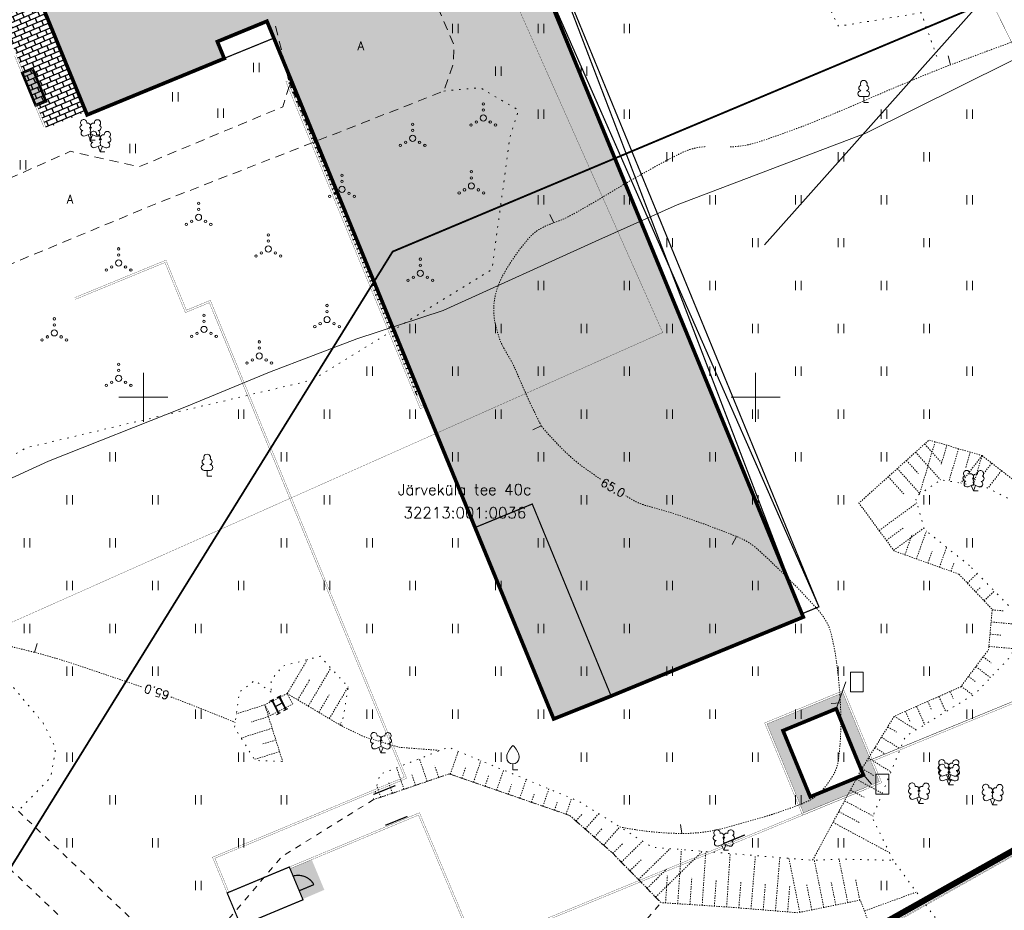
# Model space of a CAD drawing. Header units: metres. Extents: x 685671 to 686635, y 6588408 to 6589199.
# Tile 12 of 34: x 685890 to 685970, y 6588708 to 6588781. Entities that reach past the tile are written whole.
import ezdxf
from ezdxf.enums import TextEntityAlignment as Align

# ---------------------------------------------------------------- set-up
doc = ezdxf.new("R2010")
doc.units = ezdxf.units.M
for name, pattern in [('DASHED2', [0.375, 0.25, -0.125]), ('DASHEDX2', [1.5, 1, -0.5]), ('Kohtla-Järve PPA ühishoone G20$0$ASFBET', [2.5, 1.5, -1]), ('Kohtla-Järve PPA ühishoone G20$0$HOONEKP', [0.02001, 0.01, -1e-05, 0.01]), ('Kohtla-Järve PPA ühishoone G20$0$ISOPOHI', [0.02001, 0.01, -1e-05, 0.01]), ('Kohtla-Järve PPA ühishoone G20$0$KATASTRIPIIR', [7, 4, -1, 1, -1]), ('Kohtla-Järve PPA ühishoone G20$0$KOLVIK', [1.25, 0.25, -1]), ('Kohtla-Järve PPA ühishoone G20$0$KRUUSKILL', [2, 1, -1]), ('Kohtla-Järve PPA ühishoone G20$0$NOLVAALL', [1.2, 0.2, -1]), ('Kohtla-Järve PPA ühishoone G20$0$NOLVAKRIIPS', [0.02001, 0.01, -1e-05, 0.01]), ('Kohtla-Järve PPA ühishoone G20$0$NOLVAPEAL', [0.02001, 0.01, -1e-05, 0.01])]:
    doc.linetypes.add(name, pattern=pattern)
for name, color, linetype, lineweight in [('CON_aed', 104, 'Continuous', 5), ('CON_nurgapunktid', 7, 'Continuous', 9), ('Kohtla-Järve PPA ühishoone G20$0$HALJASTUS', 250, 'Continuous', 13), ('Kohtla-Järve PPA ühishoone G20$0$HOONE', 250, 'Continuous', 13), ('Kohtla-Järve PPA ühishoone G20$0$HORISONTAAL-EH2000', 250, 'Continuous', 13), ('Kohtla-Järve PPA ühishoone G20$0$KPKAABEL', 250, 'Continuous', 13), ('Kohtla-Järve PPA ühishoone G20$0$PIIR', 224, 'Continuous', 13), ('Kohtla-Järve PPA ühishoone G20$0$PUU', 250, 'Continuous', 13), ('Kohtla-Järve PPA ühishoone G20$0$RELJEEF', 250, 'Continuous', 13), ('Kohtla-Järve PPA ühishoone G20$0$SITRASS', 250, 'Continuous', 13), ('Kohtla-Järve PPA ühishoone G20$0$TEE', 250, 'Continuous', 13), ('Kohtla-Järve PPA ühishoone G20$0$VORK', 250, 'Continuous', 13)]:
    doc.layers.add(name, color=color, linetype=linetype, lineweight=lineweight)
for name, color, linetype in [('CON_betoontakistus', 252, 'Continuous'), ('CON_haljasala', 81, 'Continuous'), ('CON_hoone', 7, 'Continuous'), ('CON_kõnnitee', 51, 'Continuous'), ('CON_sõidutee_äärekivi_8cm', 1, 'Continuous')]:
    doc.layers.add(name, color=color, linetype=linetype)
doc.styles.add('Kohtla-Järve PPA ühishoone G20$0$romanc', font='romanc.shx')
doc.styles.add('Kohtla-Järve PPA ühishoone G20$0$romans', font='romans.shx')
doc.linetypes.add('Kohtla-Järve PPA ühishoone G20$0$-S-', pattern='A,10,-1.5,["S",Kohtla-Järve PPA ühishoone G20$0$romans,S=1.4,R=0,X=-0.7,Y=-0.7],-1.5,10,-3', length=26)
doc.linetypes.add('Kohtla-Järve PPA ühishoone G20$0$EP_KBL', pattern='A,8,-2,[138,mkm.shx,S=1,R=0,X=0,Y=0],1,[138,mkm.shx,S=1,R=0,X=0,Y=0],4,[138,mkm.shx,S=1,R=180,X=0,Y=0],1,[138,mkm.shx,S=1,R=180,X=0,Y=0],-2', length=18)
pattern_1 = [(23, (0, 0), (-0.158793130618, 0.374093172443), []), (113, (0, 0), (-0.53288630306, 0.215300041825), [0.4064, -0.4064])]

# ---------------------------------------------------------------- blocks, each defined once
blk = doc.blocks.new('Kohtla-Järve PPA ühishoone G20$0$LEHTP2')
at = {"layer": 'Kohtla-Järve PPA ühishoone G20$0$PUU', "linetype": 'Continuous'}
for p, q in [((-0.88, 0.67), (0.01, 1.02)), ((0, 0), (-0.35, 0.88)), ((0, 0), (0.36, 0.88)), ((0.76, 0), (0, 0)), ((0.01, 1.02), (0.89, 0.66))]:
    blk.add_line(p, q, dxfattribs=at)
at = {"layer": 'Kohtla-Järve PPA ühishoone G20$0$PUU', "linetype": 'Continuous', "flags": 128}
blk.add_lwpolyline([(0.01, 2.01), (-0.03, 1.86), (-0.03, 1.82), (-0.01, 1.76), (0.03, 1.69), (0.04, 1.65), (0.01, 1.58), (-0.04, 1.48), (-0.05, 1.43), (-0.04, 1.4), (-0.02, 1.34), (0.05, 1.22), (0.06, 1.18), (0.05, 1.14), (0.02, 1.07), (0.01, 1.02)], dxfattribs=at)
at = {"layer": 'Kohtla-Järve PPA ühishoone G20$0$PUU', "linetype": 'Continuous'}
for centre, radius, start, end in [((-1.11, 2.83), 0.512, 111.5027, 232.5173), ((-1.11, 2.83), 0.512, 350.4856, 111.5002), ((1.16, 2.81), 0.512, 67.6168, 188.6314), ((1.16, 2.81), 0.512, 306.5997, 67.6143), ((-1.26, 2.01), 0.448, 111.4304, 274.4987), ((-0.44, 2.33), 0.448, 308.5041, 111.5725), ((0.01, 1.53), 0.475, 66.7655, 111.5015), ((0.48, 2.32), 0.45, 67.7016, 230.5126), ((1.29, 1.99), 0.448, 264.6183, 67.6866), ((-1.05, 1.12), 0.475, 111.5014, 291.5004), ((1.07, 1.1), 0.475, 247.6166, 67.6155)]:
    blk.add_arc(centre, radius, start, end, dxfattribs=at)
blk = doc.blocks.new('Kohtla-Järve PPA ühishoone G20$0$VILJA1')
at = {"layer": 'Kohtla-Järve PPA ühishoone G20$0$PUU', "linetype": 'Continuous'}
for p, q in [((0, 0), (0, 1)), ((0.8, 0), (0, 0))]:
    blk.add_line(p, q, dxfattribs=at)
at = {"layer": 'Kohtla-Järve PPA ühishoone G20$0$PUU', "linetype": 'Continuous', "flags": 128}
for points in [[(-1, 2), (-1, 2.3), (-0.98, 2.43), (-0.91, 2.69), (-0.79, 2.93), (-0.5, 3.4), (-0.18, 3.81), (0, 4)], [(1, 2), (1, 2.3), (0.98, 2.43), (0.91, 2.69), (0.79, 2.93), (0.5, 3.4), (0.18, 3.81), (0, 4)]]:
    blk.add_lwpolyline(points, dxfattribs=at)
at = {"layer": 'Kohtla-Järve PPA ühishoone G20$0$PUU', "linetype": 'Continuous'}
blk.add_arc((0, 2), 1, 180, 0, dxfattribs=at)
blk = doc.blocks.new('Kohtla-Järve PPA ühishoone G20$0$LEHTP1')
at = {"layer": 'Kohtla-Järve PPA ühishoone G20$0$PUU', "linetype": 'Continuous'}
for p, q in [((0.48, 0.95), (-0.48, 0.95)), ((0, 0), (0, 0.95)), ((0.76, 0), (0, 0))]:
    blk.add_line(p, q, dxfattribs=at)
for centre, radius, start, end in [((0, 3.04), 0.554, 332.5799, 207.4201), ((-0.47, 1.42), 0.475, 90.0016, 269.3953), ((-0.34, 2.35), 0.465, 109.0217, 253.1415), ((0.34, 2.35), 0.465, 286.8508, 70.9859), ((0.47, 1.42), 0.475, 270.6047, 89.9984)]:
    blk.add_arc(centre, radius, start, end, dxfattribs=at)
blk = doc.blocks.new('Kohtla-Järve PPA ühishoone G20$0$VKORIS')
at = {"color": 0, "linetype": 'Continuous'}
for p, q in [((0, 4), (0, -4)), ((-4, 0), (4, 0))]:
    blk.add_line(p, q, dxfattribs=at)
blk = doc.blocks.new('Kohtla-Järve PPA ühishoone G20$0$HEIN')
at = {"color": 0, "linetype": 'Continuous'}
for p, q in [((-0.46, 0.76), (-0.46, -0.76)), ((0.46, 0.76), (0.46, -0.76))]:
    blk.add_line(p, q, dxfattribs=at)
blk = doc.blocks.new('Kohtla-Järve PPA ühishoone G20$0$VQSA')
at = {"color": 0, "linetype": 'Continuous'}
for centre, radius in [((0, 2.3), 0.2), ((0, 0), 0.5), ((0, 1.3), 0.2), ((-2, -1.15), 0.2), ((-1.13, -0.65), 0.2), ((1.13, -0.65), 0.2), ((2, -1.15), 0.2)]:
    blk.add_circle(centre, radius, dxfattribs=at)
blk = doc.blocks.new('Kohtla-Järve PPA ühishoone G20$0$ISOJ')
at = {"color": 0}
blk.add_line((0, 0), (0, 1.5), dxfattribs=at)
blk = doc.blocks.new('Kohtla-Järve PPA ühishoone G20')
at = {"layer": 'Kohtla-Järve PPA ühishoone G20$0$HALJASTUS', "linetype": 'Kohtla-Järve PPA ühishoone G20$0$KOLVIK', "ltscale": 0.5, "flags": 128}
for points in [[(685941.062, 6588815.758), (685947.355, 6588803.269), (685951.823, 6588790.538), (685956.765, 6588780.286), (685963.533, 6588781.386), (685964.904, 6588777.527)], [(685924.543, 6588774.999), (685927.488, 6588775.277), (685930.644, 6588773.433), (685929.945, 6588771.278), (685928.474, 6588760.435), (685913.783, 6588751.4), (685890.435, 6588745.864), (685883.985, 6588742.212), (685883.367, 6588737.639), (685884.99, 6588731.541), (685891.807, 6588723.403), (685892.836, 6588721.347), (685892.436, 6588718.949), (685889.765, 6588716.221)]]:
    blk.add_lwpolyline(points, dxfattribs=at)
at = {"layer": 'Kohtla-Järve PPA ühishoone G20$0$HOONE', "linetype": 'Kohtla-Järve PPA ühishoone G20$0$HOONEKP', "ltscale": 0.5, "flags": 128}
blk.add_lwpolyline([(685910.368, 6588724.007), (685912.203, 6588724.947), (685911.747, 6588725.792), (685911.747, 6588725.792), (685909.92, 6588724.873)], close=True, dxfattribs=at)
at = {"layer": 'Kohtla-Järve PPA ühishoone G20$0$HORISONTAAL-EH2000', "linetype": 'Kohtla-Järve PPA ühishoone G20$0$ISOPOHI', "ltscale": 0.5, "flags": 128}
for points in [[(685947.932, 6588770.43, 0.071211), (685950.516, 6588770.926, 0.003984), (685953.029, 6588771.814, 0.00778), (685954.305, 6588772.299, 0.008419), (685959.148, 6588774.323, -0.007195), (685964.81, 6588776.704, -0.006696), (685965.916, 6588777.134, -0.000624), (685977.862, 6588781.572, -0.019735), (685983.995, 6588783.571, -0.011372), (685994.828, 6588786.369)], [(685932.493, 6588747.651, 0.00488), (685931.744, 6588749.196, -0.009733), (685931.376, 6588749.974, -0.006653), (685930.743, 6588751.435, 0.008796), (685930.259, 6588752.538, 0.032411), (685929.848, 6588753.298, -0.024655), (685929.293, 6588754.288, -0.037679), (685929.061, 6588754.86, -0.020033), (685928.75, 6588755.978, -0.07515), (685928.627, 6588757.485, -0.071445), (685928.961, 6588759.039, -0.034358), (685929.373, 6588759.954, -0.024087), (685930.109, 6588761.181, -0.033435), (685931.529, 6588763.03, -0.076714), (685932.312, 6588763.685, -0.055422), (685933.53, 6588764.247, 0.04625), (685934.999, 6588764.892, 0.00934), (685938.111, 6588766.694, -0.008835), (685941.399, 6588768.603, -0.005126), (685942.72, 6588769.321, -0.006092), (685943.844, 6588769.9, -0.101978), (685945.956, 6588770.462, 0.104246)], [(685937.348, 6588743.299, -0.001098), (685936.023, 6588744.232, -0.038548), (685934.516, 6588745.482, -0.025431), (685932.493, 6588747.651)], [(685938.908, 6588714.912, 0.048849), (685943.979, 6588714.374, 0.069498), (685947.542, 6588714.842, 0.002639), (685950.692, 6588715.729, 0.010113), (685951.508, 6588715.982, 0.010061), (685953.594, 6588716.721, 0.025741), (685954.388, 6588717.068, 0.071578), (685955.122, 6588717.577, 0.050045), (685955.963, 6588718.534, 0.03045), (685956.396, 6588719.223, 0.045032), (685956.615, 6588719.729, 0.048834), (685956.783, 6588720.473, 0.019906), (685956.941, 6588722.335, 0.024713), (685956.929, 6588725.036, 0.019885), (685956.614, 6588728.376, 0.029796), (685956.144, 6588730.784, 0.070639), (685955.745, 6588731.743, 0.049623), (685955.024, 6588732.723, 0.015426), (685952.322, 6588735.544, 0.008353), (685950.188, 6588737.57, 0.036573), (685949.66, 6588737.987, 0.054064), (685948.453, 6588738.628, 0.014507), (685943.684, 6588740.376, 0.01874), (685941.264, 6588741.085, -0.049771), (685940.37, 6588741.408, -0.022487), (685939.739, 6588741.745, -0.00243), (685939.397, 6588741.951, -0.008289)], [(685875.67, 6588727.538, -0.084099), (685876.982, 6588729.527, -0.14486), (685878.191, 6588730.239, -0.034722), (685880.523, 6588730.651, -0.045925), (685882.315, 6588730.675, -0.011241), (685885.76, 6588730.328, -0.02327), (685887.409, 6588730.045, -0.009406), (685891.095, 6588729.163, -0.012834), (685893.765, 6588728.396, -0.005104), (685894.784, 6588728.064, -0.00067), (685899.932, 6588726.319, -0.010189)], [(685902.247, 6588725.515, -0.004806), (685903.271, 6588725.13, -0.005183), (685907.505, 6588723.439)]]:
    blk.add_lwpolyline(points, format="xyb", dxfattribs=at)
blk.add_lwpolyline([(685916.197, 6588723.152), (685917.996, 6588722.28), (685920.884, 6588721.412), (685924.25, 6588721.152)], dxfattribs=at)
at = {"layer": 'Kohtla-Järve PPA ühishoone G20$0$KPKAABEL', "linetype": 'Kohtla-Järve PPA ühishoone G20$0$EP_KBL', "ltscale": 0.5, "flags": 128}
blk.add_lwpolyline([(685858.12, 6588715.185), (685867.609, 6588720.652), (685874.746, 6588724.383), (685876.984, 6588726.246), (685876.934, 6588729.18), (685874.621, 6588732.289), (685874, 6588735.57), (685875.07, 6588736.863), (685880.539, 6588739.426), (685892.25, 6588744.77), (685903.387, 6588749.172), (685910.301, 6588752.031), (685917.434, 6588754.766), (685924.473, 6588757.078), (685937.203, 6588762.848), (685943.59, 6588765.707), (685959.008, 6588771.547), (685974.594, 6588779.281), (685999.017, 6588790.3)], dxfattribs=at)
at = {"layer": 'Kohtla-Järve PPA ühishoone G20$0$PIIR', "color": 1, "linetype": 'Kohtla-Järve PPA ühishoone G20$0$KATASTRIPIIR', "ltscale": 0.5, "const_width": 0.02, "flags": 128}
for points in [[(685915.31, 6588816.21), (685942.42, 6588755.28), (685873.59, 6588724.65), (685883.45, 6588706.73), (685902.46, 6588674.01), (686010.65, 6588734.9), (685998.24, 6588760.11), (685960.71, 6588836.42), (685915.31, 6588816.21)], [(685835.53, 6588780.71), (685867.66, 6588721.37), (685873.59, 6588724.65), (685942.42, 6588755.28), (685915.31, 6588816.21), (685835.53, 6588780.71)]]:
    blk.add_lwpolyline(points, dxfattribs=at)
blk.add_lwpolyline([(685800.95, 6588616.43), (685918.33, 6588408.05), (685972.15, 6588410.14), (686022.9, 6588411.8), (686045.39, 6588414.3), (686115.8, 6588424.7), (686159.62, 6588431.17), (686144.11, 6588454.14), (686118.77, 6588491.66), (686014.07, 6588665.35), (686102.32, 6588706.02), (686071.52, 6588769.27), (686010.65, 6588734.9), (685902.48, 6588673.83), (685845.18, 6588641.42)], close=True, dxfattribs=at)
at = {"layer": 'Kohtla-Järve PPA ühishoone G20$0$RELJEEF', "linetype": 'Kohtla-Järve PPA ühishoone G20$0$NOLVAKRIIPS', "ltscale": 0.5}
for p, q in [((685964.666, 6588746.362), (685963.396, 6588742.076)), ((685963.813, 6588746.179), (685965.245, 6588744.586)), ((685965.625, 6588746.078), (685965.165, 6588744.528)), ((685963.069, 6588745.51), (685965.102, 6588743.25)), ((685966.583, 6588745.794), (685965.799, 6588743.146)), ((685968.501, 6588745.226), (685966.765, 6588742.979)), ((685967.542, 6588745.51), (685967.166, 6588744.242)), ((685968.501, 6588745.226), (685967.783, 6588742.802)), ((685962.326, 6588744.841), (685963.298, 6588743.76)), ((685969.292, 6588744.615), (685968.586, 6588743.7)), ((685960.839, 6588743.504), (685962.099, 6588742.102)), ((685961.582, 6588744.172), (685963.44, 6588742.106)), ((685970.084, 6588744.003), (685968.981, 6588742.575)), ((685960.093, 6588739.109), (685963.17, 6588741.365)), ((685960.685, 6588738.302), (685962.074, 6588739.321)), ((685961.276, 6588737.496), (685963.756, 6588739.315)), ((685962.195, 6588737.128), (685962.802, 6588738.827)), ((685963.137, 6588736.792), (685963.951, 6588739.069)), ((685964.078, 6588736.455), (685964.427, 6588737.431)), ((685965.02, 6588736.118), (685965.602, 6588737.746)), ((685965.961, 6588735.782), (685966.194, 6588736.433)), ((685967.291, 6588734.825), (685968.108, 6588735.598)), ((685967.978, 6588734.099), (685968.394, 6588734.492)), ((685968.665, 6588733.372), (685969.51, 6588734.172)), ((685969.33, 6588732.638), (685970.256, 6588732.554)), ((685969.24, 6588731.642), (685971.176, 6588731.467)), ((685969.15, 6588730.646), (685970.116, 6588730.559)), ((685969.06, 6588729.65), (685970.987, 6588729.476)), ((685911.747, 6588725.792), (685913.396, 6588728.571)), ((685968.589, 6588728.8), (685969.238, 6588728.315)), ((685913.467, 6588724.772), (685915.314, 6588727.884)), ((685967.99, 6588728), (685969.194, 6588727.099)), ((685912.607, 6588725.282), (685913.607, 6588726.967)), ((685967.391, 6588727.199), (685967.946, 6588726.784)), ((685915.187, 6588723.751), (685916.728, 6588726.349)), ((685965.896, 6588725.97), (685966.145, 6588725.408)), ((685966.792, 6588726.398), (685967.752, 6588725.68)), ((685914.327, 6588724.261), (685915.174, 6588725.689)), ((685964.068, 6588725.158), (685964.372, 6588724.474)), ((685964.982, 6588725.564), (685965.535, 6588724.318)), ((685909.92, 6588724.873), (685907.6, 6588724.144)), ((685962.24, 6588724.346), (685962.598, 6588723.54)), ((685963.154, 6588724.752), (685963.816, 6588723.262)), ((685910.22, 6588723.919), (685908.836, 6588723.484)), ((685916.047, 6588723.241), (685916.163, 6588723.436)), ((685961.329, 6588723.938), (685963.116, 6588722.832)), ((685910.519, 6588722.965), (685907.985, 6588722.169)), ((685960.803, 6588723.087), (685961.503, 6588722.654)), ((685910.819, 6588722.011), (685909.675, 6588721.651)), ((685960.277, 6588722.237), (685961.822, 6588721.281)), ((685911.119, 6588721.057), (685909.075, 6588720.415)), ((685925.071, 6588719.208), (685925.717, 6588721.084)), ((685959.751, 6588721.386), (685960.596, 6588720.864)), ((685923.177, 6588718.624), (685922.547, 6588720.478)), ((685926.962, 6588718.557), (685927.568, 6588720.317)), ((685959.225, 6588720.535), (685961.059, 6588719.402)), ((685921.284, 6588717.98), (685920.685, 6588719.742)), ((685924.124, 6588718.946), (685923.801, 6588719.896)), ((685926.016, 6588718.882), (685926.329, 6588719.792)), ((685928.853, 6588717.906), (685929.419, 6588719.549)), ((685958.699, 6588719.685), (685959.688, 6588719.074)), ((685920.337, 6588717.658), (685920.045, 6588718.516)), ((685922.231, 6588718.302), (685921.923, 6588719.206)), ((685927.907, 6588718.231), (685928.2, 6588719.082)), ((685930.744, 6588717.254), (685931.27, 6588718.781)), ((685958.221, 6588718.807), (685960.352, 6588717.662)), ((685919.39, 6588717.336), (685919.071, 6588718.274)), ((685929.798, 6588717.58), (685930.071, 6588718.372)), ((685932.635, 6588716.603), (685933.12, 6588718.013)), ((685957.748, 6588717.926), (685958.86, 6588717.328)), ((685931.689, 6588716.929), (685931.942, 6588717.663)), ((685933.58, 6588716.277), (685933.813, 6588716.953)), ((685934.526, 6588715.952), (685934.971, 6588717.245)), ((685957.275, 6588717.045), (685959.594, 6588715.799)), ((685956.801, 6588716.164), (685958.489, 6588715.257)), ((685935.337, 6588715.395), (685935.834, 6588715.96)), ((685936.087, 6588714.734), (685937.19, 6588715.988)), ((685956.328, 6588715.283), (685960.931, 6588712.811)), ((685936.838, 6588714.073), (685937.444, 6588714.762)), ((685937.589, 6588713.413), (685938.908, 6588714.912)), ((685939.039, 6588712.037), (685940.778, 6588713.741)), ((685938.339, 6588712.752), (685939.123, 6588713.519)), ((685940.439, 6588710.609), (685943.017, 6588713.136)), ((685941.839, 6588709.18), (685945.655, 6588712.92)), ((685943.646, 6588708.638), (685943.942, 6588713.06)), ((685945.641, 6588708.504), (685945.935, 6588712.897)), ((685939.739, 6588711.323), (685940.719, 6588712.283)), ((685947.637, 6588708.371), (685947.929, 6588712.734)), ((685949.631, 6588708.213), (685949.987, 6588712.566)), ((685951.624, 6588708.05), (685951.981, 6588712.403)), ((685953.614, 6588707.936), (685952.727, 6588712.342)), ((685955.575, 6588708.331), (685954.798, 6588712.19)), ((685957.536, 6588708.726), (685956.82, 6588712.279)), ((685941.139, 6588709.895), (685942.737, 6588711.461)), ((685942.648, 6588708.704), (685942.797, 6588710.923)), ((685944.644, 6588708.571), (685944.791, 6588710.775)), ((685946.639, 6588708.437), (685946.786, 6588710.627)), ((685948.634, 6588708.295), (685948.812, 6588710.471)), ((685958.516, 6588708.923), (685958.18, 6588710.59)), ((685950.627, 6588708.131), (685950.806, 6588710.308)), ((685952.621, 6588707.968), (685952.799, 6588710.145)), ((685954.595, 6588708.133), (685954.179, 6588710.195)), ((685956.555, 6588708.528), (685956.182, 6588710.382)), ((685958.891, 6588708.041), (685963.143, 6588709.593))]:
    blk.add_line(p, q, dxfattribs=at)
at = {"layer": 'Kohtla-Järve PPA ühishoone G20$0$RELJEEF', "linetype": 'Kohtla-Järve PPA ühishoone G20$0$NOLVAPEAL', "ltscale": 0.5, "flags": 128}
for points in [[(685966.604, 6588735.552), (685961.315, 6588737.443), (685958.447, 6588741.353), (685964.178, 6588746.507), (685968.501, 6588745.226)], [(685968.501, 6588745.226), (685977.718, 6588738.107)], [(685954.664, 6588712.184), (685958.648, 6588719.602), (685961.332, 6588723.943), (685966.758, 6588726.353), (685969.037, 6588729.399), (685969.333, 6588732.666), (685966.604, 6588735.552)], [(685911.747, 6588725.792), (685916.197, 6588723.152)], [(685909.92, 6588724.873), (685911.369, 6588720.261)], [(685918.773, 6588717.126), (685924.984, 6588719.238), (685934.818, 6588715.851), (685938.331, 6588712.76), (685942.281, 6588708.729), (685948.02, 6588708.345), (685953.441, 6588707.901), (685958.565, 6588708.933), (685960.636, 6588703.261), (685962.736, 6588696.446), (685958.932, 6588690.833)]]:
    blk.add_lwpolyline(points, dxfattribs=at)
at = {"layer": 'Kohtla-Järve PPA ühishoone G20$0$RELJEEF', "linetype": 'Kohtla-Järve PPA ühishoone G20$0$NOLVAALL', "ltscale": 0.5, "flags": 128}
for points in [[(685967.472, 6588736.246), (685963.789, 6588739.199), (685963.037, 6588741.829), (685965.121, 6588743.263), (685968.922, 6588742.605), (685977.718, 6588738.107)], [(685961.24, 6588712.181), (685959.537, 6588715.658), (685962.232, 6588722.289), (685967.983, 6588725.822), (685970.936, 6588728.934), (685971.263, 6588732.388), (685967.472, 6588736.246)], [(685918.773, 6588717.126), (685919.312, 6588719.199), (685924.918, 6588721.416), (685935.594, 6588716.987), (685941.555, 6588713.255), (685954.664, 6588712.184), (685956.805, 6588712.279), (685961.24, 6588712.181), (685967.039, 6588704.298), (685967.292, 6588694.598)]]:
    blk.add_lwpolyline(points, dxfattribs=at)
at = {"layer": 'Kohtla-Järve PPA ühishoone G20$0$RELJEEF', "linetype": 'Kohtla-Järve PPA ühishoone G20$0$NOLVAALL', "lineweight": 0, "ltscale": 0.5, "flags": 128}
for points in [[(685916.197, 6588723.152), (685916.74, 6588726.336), (685914.43, 6588728.844), (685911.382, 6588728.04), (685910.441, 6588726.915), (685910.433, 6588725.912)], [(685910.433, 6588725.912), (685909.092, 6588726.868), (685907.839, 6588725.915), (685907.45, 6588723.03), (685909.128, 6588720.329), (685911.369, 6588720.261)]]:
    blk.add_lwpolyline(points, dxfattribs=at)
at = {"layer": 'Kohtla-Järve PPA ühishoone G20$0$SITRASS', "linetype": 'Kohtla-Järve PPA ühishoone G20$0$-S-', "ltscale": 0.5, "const_width": 0.15, "flags": 128}
blk.add_lwpolyline([(685872.641, 6588692.402), (685884.422, 6588703.942), (685907.753, 6588741.574), (685920.361, 6588761.887), (685997.105, 6588794.086)], dxfattribs=at)
at = {"layer": 'Kohtla-Järve PPA ühishoone G20$0$TEE', "linetype": 'Kohtla-Järve PPA ühishoone G20$0$ASFBET', "ltscale": 0.5, "flags": 128}
for points in [[(685920.168, 6588785.214), (685922.502, 6588785.427), (685925.358, 6588778.776), (685925.317, 6588777.253), (685924.543, 6588774.999), (685915.889, 6588771.596), (685901.19, 6588765.862), (685889.682, 6588761.089), (685879.567, 6588756.395), (685877.518, 6588753.654), (685876.904, 6588748.211), (685873.876, 6588746.078), (685868.703, 6588745.798), (685866.91, 6588745.067), (685865.882, 6588743.537), (685866.237, 6588742.034), (685869.881, 6588734.183)], [(685882.732, 6588761.868), (685885.946, 6588763.032), (685888.406, 6588764.145), (685888.8, 6588767.742), (685894.053, 6588770.079), (685899.644, 6588768.813), (685911.38, 6588773.709), (685911.96, 6588775.532), (685910.788, 6588780.342)]]:
    blk.add_lwpolyline(points, dxfattribs=at)
at = {"layer": 'Kohtla-Järve PPA ühishoone G20$0$TEE', "linetype": 'Kohtla-Järve PPA ühishoone G20$0$KRUUSKILL', "ltscale": 0.5, "flags": 128}
blk.add_lwpolyline([(685869.881, 6588734.183), (685877.172, 6588725.814), (685883.409, 6588720.516), (685889.765, 6588716.221), (685900.287, 6588706.187), (685904.414, 6588704.349), (685911.307, 6588712.485), (685918.773, 6588717.126), (685924.984, 6588719.238), (685934.818, 6588715.851), (685938.331, 6588712.76), (685942.281, 6588708.729), (685938.154, 6588703.846), (685932.224, 6588701.814), (685923.542, 6588701.744), (685906.865, 6588693.997), (685900.913, 6588700.061), (685897.413, 6588703.602), (685887.464, 6588713.028), (685888.664, 6588709.851)], dxfattribs=at)
at = {"layer": 'Kohtla-Järve PPA ühishoone G20$0$HALJASTUS', "xscale": 0.5, "yscale": 0.5, "zscale": 0.5}
for p in [(685925.487, 6588780.117), (685932.487, 6588780.117), (685939.487, 6588780.117), (685928.987, 6588776.617), (685935.987, 6588776.617), (685932.487, 6588773.117), (685939.487, 6588773.117), (685960.487, 6588773.117), (685967.487, 6588773.117), (685942.987, 6588769.617), (685956.987, 6588769.617), (685963.987, 6588769.617), (685932.487, 6588766.117), (685939.487, 6588766.117), (685946.487, 6588766.117), (685953.487, 6588766.117), (685960.487, 6588766.117), (685967.487, 6588766.117), (685942.987, 6588762.617), (685949.987, 6588762.617), (685956.987, 6588762.617), (685963.987, 6588762.617), (685932.487, 6588759.117), (685939.487, 6588759.117), (685946.487, 6588759.117), (685953.487, 6588759.117), (685960.487, 6588759.117), (685967.487, 6588759.117), (685921.987, 6588755.617), (685928.987, 6588755.617), (685935.987, 6588755.617), (685942.987, 6588755.617), (685949.987, 6588755.617), (685956.987, 6588755.617), (685963.987, 6588755.617), (685918.487, 6588752.117), (685925.487, 6588752.117), (685932.487, 6588752.117), (685939.487, 6588752.117), (685946.487, 6588752.117), (685953.487, 6588752.117), (685960.487, 6588752.117), (685967.487, 6588752.117), (685907.987, 6588748.617), (685914.987, 6588748.617), (685921.987, 6588748.617), (685928.987, 6588748.617), (685935.987, 6588748.617), (685942.987, 6588748.617), (685949.987, 6588748.617), (685956.987, 6588748.617), (685963.987, 6588748.617), (685897.487, 6588745.117), (685911.487, 6588745.117), (685925.487, 6588745.117), (685932.487, 6588745.117), (685939.487, 6588745.117), (685946.487, 6588745.117), (685953.487, 6588745.117), (685960.487, 6588745.117), (685893.987, 6588741.617), (685900.987, 6588741.617), (685914.987, 6588741.617), (685935.987, 6588741.617), (685942.987, 6588741.617), (685949.987, 6588741.617), (685956.987, 6588741.617), (685963.987, 6588741.617), (685890.487, 6588738.117), (685897.487, 6588738.117), (685911.487, 6588738.117), (685918.487, 6588738.117), (685925.487, 6588738.117), (685932.487, 6588738.117), (685939.487, 6588738.117), (685946.487, 6588738.117), (685967.487, 6588738.117), (685893.987, 6588734.617), (685900.987, 6588734.617), (685907.987, 6588734.617), (685914.987, 6588734.617), (685921.987, 6588734.617), (685928.987, 6588734.617), (685935.987, 6588734.617), (685942.987, 6588734.617), (685949.987, 6588734.617), (685956.987, 6588734.617), (685963.987, 6588734.617), (685890.487, 6588731.117), (685897.487, 6588731.117), (685904.487, 6588731.117), (685911.487, 6588731.117), (685918.487, 6588731.117), (685925.487, 6588731.117), (685932.487, 6588731.117), (685939.487, 6588731.117), (685946.487, 6588731.117), (685953.487, 6588731.117), (685960.487, 6588731.117), (685967.487, 6588731.117), (685893.987, 6588727.617), (685900.987, 6588727.617), (685921.987, 6588727.617), (685928.987, 6588727.617), (685935.987, 6588727.617), (685942.987, 6588727.617), (685949.987, 6588727.617), (685956.987, 6588727.617), (685963.987, 6588727.617), (685904.487, 6588724.117), (685918.487, 6588724.117), (685925.487, 6588724.117), (685932.487, 6588724.117), (685939.487, 6588724.117), (685946.487, 6588724.117), (685953.487, 6588724.117), (685967.487, 6588724.117), (685893.987, 6588720.617), (685907.987, 6588720.617), (685928.987, 6588720.617), (685935.987, 6588720.617), (685942.987, 6588720.617), (685949.987, 6588720.617), (685956.987, 6588720.617), (685963.987, 6588720.617), (685897.487, 6588717.117), (685904.487, 6588717.117), (685911.487, 6588717.117), (685939.487, 6588717.117), (685946.487, 6588717.117), (685953.487, 6588717.117), (685967.487, 6588717.117), (685893.987, 6588713.617), (685900.987, 6588713.617), (685907.987, 6588713.617), (685949.987, 6588713.617), (685956.987, 6588713.617), (685963.987, 6588713.617), (685904.487, 6588710.117), (685960.487, 6588710.117)]:
    blk.add_blockref('Kohtla-Järve PPA ühishoone G20$0$HEIN', p, dxfattribs=at)
at = {"layer": 'Kohtla-Järve PPA ühishoone G20$0$HALJASTUS', "linetype": 'Continuous', "xscale": 0.5, "yscale": 0.5, "zscale": 0.5}
for p in [(685909.215, 6588776.933), (685902.6, 6588774.524), (685906.309, 6588773.186), (685899.12, 6588770.318), (685890.173, 6588768.98)]:
    blk.add_blockref('Kohtla-Järve PPA ühishoone G20$0$HEIN', p, dxfattribs=at)
at = {"layer": 'Kohtla-Järve PPA ühishoone G20$0$HALJASTUS', "ltscale": 0.5, "xscale": 0.5, "yscale": 0.5, "zscale": 0.5}
for p in [(685927.763, 6588772.794), (685921.993, 6588771.138), (685926.792, 6588767.256), (685916.222, 6588766.97), (685904.509, 6588764.686), (685910.207, 6588762.102), (685897.98, 6588760.96), (685922.621, 6588760.118), (685915.006, 6588756.335), (685892.723, 6588755.25), (685904.95, 6588755.535), (685909.464, 6588753.365), (685897.98, 6588751.538)]:
    blk.add_blockref('Kohtla-Järve PPA ühishoone G20$0$VQSA', p, dxfattribs=at)
at = {"layer": 'Kohtla-Järve PPA ühishoone G20$0$HORISONTAAL-EH2000', "ltscale": 0.5}
for p, xscale, yscale, zscale, rotation in [((685965.916, 6588777.134), 0.5, 0.5, 0.5, 14.54739208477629), ((685933.53, 6588764.247), 0.5, 0.5, 0.5, 27.08318657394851), ((685932.493, 6588747.651), 0.4999999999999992, 0.4999999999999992, 0.4999999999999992, 115.8799221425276), ((685948.453, 6588738.628), 0.5, 0.5, 0.5, 151.4728786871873), ((685891.095, 6588729.163), 0.5, 0.5, 0.5, 341.9010851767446), ((685956.929, 6588725.036), 0.5, 0.5, 0.5, 94.12559199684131), ((685943.979, 6588714.374), 0.4999999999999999, 0.4999999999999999, 0.4999999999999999, 9.273555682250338)]:
    blk.add_blockref('Kohtla-Järve PPA ühishoone G20$0$ISOJ', p, dxfattribs=dict(at, xscale=xscale, yscale=yscale, zscale=zscale, rotation=rotation))
at = {"layer": 'Kohtla-Järve PPA ühishoone G20$0$PUU', "ltscale": 0.5, "xscale": 0.5, "yscale": 0.5, "zscale": 0.5}
for name, p in [('Kohtla-Järve PPA ühishoone G20$0$LEHTP1', (685958.839, 6588774.072)), ('Kohtla-Järve PPA ühishoone G20$0$LEHTP2', (685895.674, 6588770.995)), ('Kohtla-Järve PPA ühishoone G20$0$LEHTP2', (685896.481, 6588770.044)), ('Kohtla-Järve PPA ühishoone G20$0$LEHTP1', (685905.204, 6588743.546)), ('Kohtla-Järve PPA ühishoone G20$0$LEHTP2', (685967.794, 6588742.351)), ('Kohtla-Järve PPA ühishoone G20$0$LEHTP2', (685919.396, 6588720.953)), ('Kohtla-Järve PPA ühishoone G20$0$VILJA1', (685930.186, 6588719.558)), ('Kohtla-Järve PPA ühishoone G20$0$LEHTP2', (685965.774, 6588718.732)), ('Kohtla-Järve PPA ühishoone G20$0$LEHTP2', (685965.787, 6588718.355)), ('Kohtla-Järve PPA ühishoone G20$0$LEHTP2', (685963.339, 6588716.833)), ('Kohtla-Järve PPA ühishoone G20$0$LEHTP2', (685969.357, 6588716.721)), ('Kohtla-Järve PPA ühishoone G20$0$LEHTP2', (685947.401, 6588713.012))]:
    blk.add_blockref(name, p, dxfattribs=at)
at = {"layer": 'Kohtla-Järve PPA ühishoone G20$0$VORK', "xscale": 0.5, "yscale": 0.5, "zscale": 0.5}
for p in [(685900, 6588750), (685950, 6588750)]:
    blk.add_blockref('Kohtla-Järve PPA ühishoone G20$0$VKORIS', p, dxfattribs=at)
at = {"layer": 'Kohtla-Järve PPA ühishoone G20$0$HOONE', "ltscale": 0.5, "style": 'Kohtla-Järve PPA ühishoone G20$0$romanc'}
blk.add_text('H', height=1.2, rotation=27.167, dxfattribs=at).set_placement((685911.074, 6588724.867), align=Align.MIDDLE_CENTER)
at = {"layer": 'Kohtla-Järve PPA ühishoone G20$0$HORISONTAAL-EH2000', "ltscale": 0.5, "style": 'Kohtla-Järve PPA ühishoone G20$0$romanc'}
for rotation, p in [(329.51638, (685938.359, 6588742.603)), (162.04568, (685901.092, 6588725.923))]:
    blk.add_text('65.0', height=0.7, rotation=rotation, dxfattribs=at).set_placement(p, align=Align.MIDDLE_CENTER)
at = {"layer": 'Kohtla-Järve PPA ühishoone G20$0$PIIR', "color": 240, "style": 'Kohtla-Järve PPA ühishoone G20$0$romanc'}
for s, p in [('Järveküla tee 40c', (685926.246, 6588742.455)), ('32213:001:0036', (685926.264, 6588740.562))]:
    blk.add_text(s, height=0.9, dxfattribs=at).set_placement(p, align=Align.MIDDLE)
at = {"layer": 'Kohtla-Järve PPA ühishoone G20$0$TEE', "linetype": 'Continuous', "style": 'Kohtla-Järve PPA ühishoone G20$0$romanc'}
for p in [(685917.769, 6588778.696), (685894.012, 6588766.178)]:
    blk.add_text('A', height=0.7, dxfattribs=at).set_placement(p, align=Align.MIDDLE_CENTER)

msp = doc.modelspace()

# ---------------------------------------------------------------- hatches: boundary and pattern name
at = {"true_color": 0x636466}
h = msp.add_hatch(color=251, dxfattribs=at)
h.dxf.hatch_style = 1
h.paths.add_polyline_path([(685891.409, 6588782.784), (685895.407, 6588773.054), (685906.608, 6588777.656), (685906.042, 6588779.035), (685910.093, 6588780.699), (685933.515, 6588723.725), (685938.159, 6588725.579), (685953.901, 6588732.048), (685927.665, 6588795.898), (685912.516, 6588789.663), (685911.95, 6588791.225)])
at = {"layer": 'CON_betoontakistus', "true_color": 0x636466}
h = msp.add_hatch(color=251, dxfattribs=at)
h.dxf.hatch_style = 1
h.paths.add_polyline_path([(685891.231, 6588773.874), (685890.168, 6588776.464), (685890.908, 6588776.768), (685891.971, 6588774.177)], flags=16)
h.paths.add_polyline_path([(685891.177, 6588773.743), (685890.038, 6588776.519), (685890.963, 6588776.898), (685892.102, 6588774.123)])
at = {"layer": 'CON_haljasala', "true_color": 0xd7ebd2}
h = msp.add_hatch(color=254, dxfattribs=at)
h.dxf.hatch_style = 1
h.paths.add_polyline_path([(685891.232, 6588773.872), (685890.169, 6588776.463), (685890.909, 6588776.766), (685891.972, 6588774.176)])
at = {"layer": 'CON_kõnnitee', "true_color": 0x636466}
h = msp.add_hatch(dxfattribs=at)
h.set_pattern_fill('AR-B816', color=251, scale=0.002, angle=23)
h.set_pattern_definition(pattern_1)
edge = h.paths.add_edge_path()
edge.add_line((685891.409, 6588782.784), (685895.312, 6588773.285))
edge.add_line((685895.312, 6588773.285), (685892.086, 6588771.953))
edge.add_line((685892.086, 6588771.953), (685888.239, 6588781.461))
edge.add_arc((685890.893, 6588782.501), 2.85, 112.33771, 201.41689, ccw=False)
edge.add_line((685889.809, 6588785.137), (685893.882, 6588786.811))
edge.add_line((685893.882, 6588786.811), (685894.198, 6588786.039))
edge.add_line((685894.198, 6588786.039), (685896.974, 6588787.178))
edge.add_line((685896.974, 6588787.178), (685896.656, 6588787.952))
edge.add_line((685896.656, 6588787.952), (685900.535, 6588789.562))
edge.add_line((685900.535, 6588789.562), (685900.858, 6588788.776))
edge.add_line((685900.858, 6588788.776), (685903.633, 6588789.915))
edge.add_line((685903.633, 6588789.915), (685903.31, 6588790.702))
edge.add_line((685903.31, 6588790.702), (685907.2, 6588792.283))
edge.add_line((685907.2, 6588792.283), (685907.518, 6588791.512))
edge.add_line((685907.518, 6588791.512), (685910.289, 6588792.649))
edge.add_line((685910.289, 6588792.649), (685909.975, 6588793.424))
edge.add_line((685909.975, 6588793.424), (685916.911, 6588796.275))
edge.add_line((685916.911, 6588796.275), (685917.24, 6588795.489))
edge.add_line((685917.24, 6588795.489), (685921.163, 6588797.115))
edge.add_line((685921.163, 6588797.115), (685920.843, 6588797.887))
edge.add_line((685920.843, 6588797.887), (685925.715, 6588799.889))
edge.add_line((685925.715, 6588799.889), (685926.81, 6588797.286))
edge.add_line((685926.81, 6588797.286), (685914.971, 6588792.457))
edge.add_line((685914.971, 6588792.457), (685891.409, 6588782.784))
h = msp.add_hatch(dxfattribs=at)
h.set_pattern_fill('AR-B816', color=251, scale=0.002, angle=23)
h.set_pattern_definition(pattern_1)
h.paths.add_polyline_path([(685912.186, 6588775.784), (685911.863, 6588775.651), (685922.344, 6588750.121), (685922.668, 6588750.255), (685912.498, 6588775.004)])
at = {"layer": 'CON_kõnnitee'}
h = msp.add_hatch(color=256, dxfattribs=at)
h.dxf.hatch_style = 1
h.paths.add_polyline_path([(685950.939, 6588723.317), (685957.132, 6588725.863), (685960.113, 6588718.606), (685959.052, 6588718.17), (685958.672, 6588719.095), (685956.587, 6588724.557), (685952.245, 6588722.772), (685954.466, 6588717.367), (685958.672, 6588719.095), (685959.052, 6588718.17), (685953.921, 6588716.062)])
h = msp.add_hatch(color=256, dxfattribs=at)
h.dxf.hatch_style = 1
h.paths.add_polyline_path([(685911.979, 6588711.496), (685913.751, 6588712.236), (685914.779, 6588709.772), (685913.014, 6588709.016)])

# ---------------------------------------------------------------- linework, layer by layer
at = {"layer": 'CON_aed', "color": 31, "ltscale": 0.1, "true_color": 0xfecc66, "const_width": 0.5}
msp.add_lwpolyline([(685903.939, 6588675.303), (686010.326, 6588735.037), (685997.947, 6588759.761)], dxfattribs=at)
at = {"layer": 'CON_betoontakistus'}
for points in [[(685891.177, 6588773.743), (685890.038, 6588776.519), (685890.963, 6588776.898), (685892.102, 6588774.123)], [(685891.232, 6588773.872), (685890.169, 6588776.463), (685890.909, 6588776.766), (685891.972, 6588774.176)]]:
    msp.add_lwpolyline(points, close=True, dxfattribs=at)
at = {"layer": 'CON_hoone'}
msp.add_lwpolyline([(685950.733, 6588762.43), (685991.233, 6588807.918), (686010.156, 6588807.994)], dxfattribs=at)
at = {"layer": 'CON_hoone', "linetype": 'DASHEDX2', "const_width": 0.1}
msp.add_lwpolyline([(685895.434, 6588773.119), (685891.471, 6588782.756), (685927.038, 6588797.425), (685953.836, 6588732.075), (685938.186, 6588725.644), (685931.763, 6588741.276), (685927.138, 6588739.376), (685910.669, 6588779.325), (685895.434, 6588773.119), (685891.475, 6588782.757)], close=True, dxfattribs=at)
at = {"layer": 'CON_hoone'}
for points, const_width in [([(685895.434, 6588773.119), (685891.471, 6588782.756), (685927.038, 6588797.425), (685953.836, 6588732.075), (685938.186, 6588725.644), (685931.763, 6588741.276), (685927.138, 6588739.376), (685910.669, 6588779.325), (685895.434, 6588773.119), (685891.475, 6588782.757)], 0.1), ([(685891.409, 6588782.784), (685895.407, 6588773.054), (685906.608, 6588777.656), (685906.042, 6588779.035), (685910.093, 6588780.699), (685933.515, 6588723.725), (685938.159, 6588725.579), (685953.901, 6588732.048), (685927.665, 6588795.898), (685912.516, 6588789.663), (685911.95, 6588791.225)], 0.3), ([(685891.409, 6588782.784), (685895.407, 6588773.054), (685906.608, 6588777.656), (685906.042, 6588779.035), (685910.093, 6588780.699), (685933.515, 6588723.725), (685938.159, 6588725.579), (685953.901, 6588732.048), (685927.665, 6588795.898), (685912.516, 6588789.663), (685911.95, 6588791.225)], 0.3), ([(685979.058, 6588790.049), (685988.189, 6588771.483), (685977.246, 6588766.101), (685968.115, 6588784.667)], 0.03), ([(685956.587, 6588724.558), (685958.808, 6588719.151), (685954.466, 6588717.367), (685952.245, 6588722.772)], 0.3), ([(685911.921, 6588711.636), (685913.037, 6588708.959), (685907.961, 6588706.842), (685906.845, 6588709.518)], 0.1)]:
    msp.add_lwpolyline(points, close=True, dxfattribs=dict(at, const_width=const_width))
for points, const_width in [([(685953.792, 6588732.315), (685955.177, 6588732.884), (685932.19, 6588788.832), (685930.803, 6588788.262)], 0.1), ([(685932.192, 6588788.833), (685953.793, 6588732.311)], 0.1), ([(685955.177, 6588732.884), (685930.803, 6588788.262)], 0.1), ([(685932.231, 6588726.981), (685933.561, 6588723.744), (685938.186, 6588725.644)], 0.02), ([(685912.73, 6588709.697), (685913.93, 6588710.197)], 0.1)]:
    msp.add_lwpolyline(points, dxfattribs=dict(at, const_width=const_width))
at = {"layer": 'CON_hoone', "const_width": 0.1}
msp.add_lwpolyline([(685912.229, 6588710.897, -0.349382), (685913.93, 6588710.197)], format="xyb", dxfattribs=at)
at = {"layer": 'CON_nurgapunktid', "color": 7, "lineweight": 9}
for points in [[(685957.744, 6588727.548), (685958.785, 6588727.548), (685958.785, 6588725.939), (685957.744, 6588725.939), (685957.744, 6588727.548)], [(685959.836, 6588719.212), (685960.889, 6588719.212), (685960.889, 6588717.582), (685959.836, 6588717.582), (685959.836, 6588719.212)]]:
    msp.add_lwpolyline(points, dxfattribs=at)
at = {"layer": 'CON_nurgapunktid', "lineweight": 9}
for points in [[(685956.587, 6588724.558), (685957.384, 6588726.748)], [(685958.808, 6588719.151), (685959.476, 6588718.4)]]:
    msp.add_lwpolyline(points, dxfattribs=at)
at = {"layer": 'CON_sõidutee_äärekivi_8cm', "color": 18, "true_color": 0x000000, "const_width": 0.02}
for points in [[(685889.481, 6588777.874), (685890.037, 6588776.52)], [(685889.619, 6588777.93), (685890.175, 6588776.579)], [(685923.079, 6588749.241), (685922.617, 6588749.051), (685911.646, 6588775.75), (685912.108, 6588775.94)], [(685923.016, 6588749.409), (685922.692, 6588749.276), (685911.863, 6588775.651), (685912.186, 6588775.784)], [(685891.177, 6588773.743), (685891.875, 6588772.052)], [(685891.316, 6588773.801), (685892.015, 6588772.107)], [(685918.698, 6588717.712), (685921.503, 6588718.883), (685905.47, 6588757.91), (685903.514, 6588757.101), (685901.844, 6588761.19), (685894.38, 6588758.123)], [(685918.698, 6588717.712), (685921.503, 6588718.883), (685905.469, 6588757.911), (685903.514, 6588757.101), (685901.842, 6588761.195)], [(685918.64, 6588717.851), (685921.308, 6588718.964), (685905.388, 6588757.714), (685903.432, 6588756.905), (685901.762, 6588760.995), (685894.437, 6588757.985)], [(685918.641, 6588717.851), (685921.308, 6588718.964), (685905.792, 6588756.74)], [(686001.179, 6588741.85), (686002.95, 6588738.263), (685959.065, 6588720.233)], [(686001.311, 6588741.916), (686003.156, 6588738.185), (685959.586, 6588720.285)], [(685995.193, 6588737.198), (685996.065, 6588735.434), (685959.521, 6588720.443)], [(685953.785, 6588715.999), (685950.743, 6588723.399), (685956.014, 6588725.564)], [(685953.924, 6588716.056), (685950.939, 6588723.317), (685956.071, 6588725.426)], [(685906.845, 6588709.518), (685905.648, 6588712.431), (685918.641, 6588717.851)], [(685906.984, 6588709.575), (685905.844, 6588712.35), (685918.698, 6588717.712)], [(685959.055, 6588718.164), (685949.292, 6588714.153)], [(685959.112, 6588718.025), (685949.346, 6588714.013)], [(685949.292, 6588714.153), (685927.181, 6588705.067), (685922.552, 6588716.069), (685919.822, 6588714.931)], [(685949.303, 6588713.995), (685927.101, 6588704.872), (685922.472, 6588715.873), (685919.893, 6588714.798)], [(685919.822, 6588714.931), (685911.921, 6588711.635)], [(685919.893, 6588714.798), (685911.979, 6588711.496)]]:
    msp.add_lwpolyline(points, dxfattribs=at)
for points in [[(685957.214, 6588726.059), (685960.309, 6588718.524), (685953.839, 6588715.866), (685950.744, 6588723.399)], [(685957.132, 6588725.863), (685960.113, 6588718.606), (685953.921, 6588716.062), (685950.94, 6588723.317)]]:
    msp.add_lwpolyline(points, close=True, dxfattribs=at)
at = {"layer": 'CON_sõidutee_äärekivi_8cm', "color": 18, "linetype": 'DASHED2', "true_color": 0x000000, "const_width": 0.1}
for points in [[(685920.583, 6588718.284), (685918.786, 6588717.557)], [(685921.561, 6588715.765), (685919.764, 6588715.037)], [(685949.134, 6588714.257), (685947.337, 6588713.529)]]:
    msp.add_lwpolyline(points, dxfattribs=at)

# ---------------------------------------------------------------- block references
at = {"color": 251, "true_color": 0x636466}
msp.add_blockref('Kohtla-Järve PPA ühishoone G20', (0, 0), dxfattribs=at)

doc.saveas('drawing.dxf')
